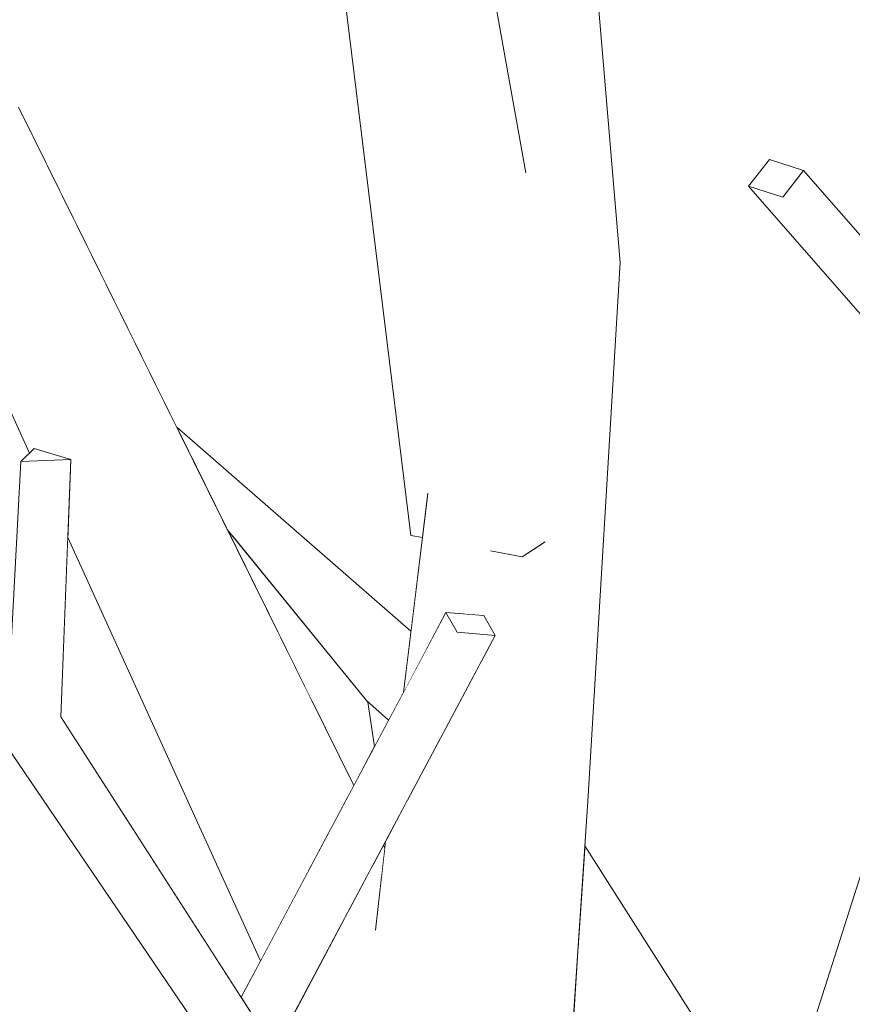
# Model space of a CAD drawing. Extents: x -289599 to -184549, y 66678 to 295474.
# Tile 160 of 256: x -266319 to -266241, y 71912 to 72004. Entities that reach past the tile are written whole.
import ezdxf

# ---------------------------------------------------------------- set-up
doc = ezdxf.new("R2010")
doc.units = 0
doc.header["$MEASUREMENT"] = 0
doc.linetypes.add('Wipeout_Contour', pattern=[1000, 0, -1000])
doc.layers.add('arch drzewa', color=8, linetype='Continuous')
doc.layers.add('Model Ściany', color=8, linetype='Continuous')
doc.layers.add('arch drzewa_Nr_Pióra__4', color=8, linetype='Continuous', lineweight=9)

msp = doc.modelspace()

# ---------------------------------------------------------------- wipeouts: each hides what was drawn before it
at = {"color": 254, "linetype": 'Wipeout_Contour', "lineweight": 0, "ltscale": 15188087.62771807}
msp.add_wipeout([(-266479.886, 71860.433), (-266428.4, 71845.207), (-266449.826, 71884.069), (-266448.605, 71886.207), (-266445.073, 71886.17), (-266421.253, 71842.966), (-266361.571, 71808.064), (-266331.295, 71782.889), (-266331.198, 71820.669), (-266353.724, 71866.744), (-266402.521, 71882.327), (-266430.021, 71914.641), (-266427.352, 71916.349), (-266425.677, 71916.327), (-266399.362, 71886.111), (-266357.779, 71872.501), (-266378.163, 71900.469), (-266371.387, 71933.795), (-266370.226, 71934.274), (-266367.626, 71933.721), (-266373.729, 71903.252), (-266347.086, 71869.332), (-266347.132, 71869.016), (-266346.597, 71868.841), (-266322.23, 71820.83), (-266321.128, 71773.584), (-266290.942, 71735.301), (-266290.992, 71743.396), (-266317.647, 71817.185), (-266318.111, 71861.193), (-266301.208, 71907.913), (-266302.84, 71910.646), (-266320.338, 71936.414), (-266320.23, 71939.764), (-266320.086, 71941.148), (-266318.924, 71962.944), (-266318.122, 71963.738), (-266319.279, 71966.281), (-266323.729, 71972.086), (-266342.403, 71994.973), (-266343.088, 71995.675), (-266343.757, 71995.666), (-266343.78, 71996.384), (-266400.103, 72054.07), (-266400.278, 72053.966), (-266461.84, 72079.455), (-266479.886, 72098.566)], dxfattribs=at).dxf.layer = 'Model Ściany'
at = {"color": 254, "linetype": 'Wipeout_Contour', "lineweight": 0, "ltscale": 1292322.202707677}
msp.add_wipeout([(-266286.541, 71940.561), (-266286.419, 71940.412), (-266285.791, 71936.269), (-266284.489, 71938.714)], dxfattribs=at).dxf.layer = 'Model Ściany'

# ---------------------------------------------------------------- next in the draw order: wipeouts: each hides what was drawn before it
at = {"color": 254, "linetype": 'Wipeout_Contour', "lineweight": 0, "ltscale": 62697534.64981327}
msp.add_wipeout([(-266479.886, 72104.484), (-266459.026, 72083.33), (-266408.504, 72063.935), (-266437.837, 72099.011), (-266439.091, 72099.587), (-266441.211, 72101.293), (-266440.366, 72102.034), (-266442.277, 72104.32), (-266438.839, 72138.54), (-266445.153, 72162.071), (-266441.118, 72162.947), (-266433.449, 72138.398), (-266436.494, 72107.143), (-266429.607, 72099.239), (-266406.735, 72088.805), (-266404.327, 72087.766), (-266370.147, 72061.236), (-266369.825, 72061.402), (-266374.009, 72066.704), (-266372.235, 72068.763), (-266369.143, 72068.942), (-266358.914, 72056.403), (-266349.234, 72055.16), (-266352.051, 72063.266), (-266362.744, 72086.766), (-266361.4, 72090.161), (-266369.024, 72112.094), (-266373.642, 72143.806), (-266387.094, 72176.106), (-266386.688, 72177.05), (-266383.152, 72177.382), (-266368.149, 72143.643), (-266366.309, 72134.744), (-266362.937, 72176.462), (-266362.192, 72176.893), (-266358.355, 72176.624), (-266363.024, 72118.855), (-266361.796, 72112.917), (-266357.116, 72100.985), (-266348.78, 72122.047), (-266342.032, 72157.868), (-266340.895, 72157.762), (-266339.418, 72157.603), (-266345.147, 72121.197), (-266355, 72095.589), (-266338.333, 72053.096), (-266319.167, 71996.135), (-266304.338, 71966.149), (-266282.39, 71947.047), (-266281.316, 71955.818), (-266282.39, 71956.024), (-266293.476, 72046.012), (-266290.445, 72051.184), (-266308.291, 72119.357), (-266298.797, 72139.482), (-266310.41, 72179.218), (-266362.59, 72212.28), (-266410.204, 72221.227), (-266445.244, 72232.756), (-266475.51, 72248.988), (-266474.824, 72250.699), (-266472.986, 72251.887), (-266442.535, 72236.482), (-266423.747, 72230.723), (-266447.686, 72245.819), (-266445.432, 72248.225), (-266443.979, 72248.027), (-266409.719, 72226.422), (-266406.789, 72225.524), (-266357.032, 72216.579), (-266313.472, 72189.692), (-266324.846, 72228.611), (-266340.762, 72271.618), (-266355.971, 72301.265), (-266368.506, 72332.974), (-266367.879, 72334.033), (-266364.101, 72334.741), (-266350.291, 72304.254), (-266338.454, 72283.974), (-266335.758, 72317.865), (-266333.612, 72318.225), (-266330.344, 72317.776), (-266333.684, 72275.8), (-266332.52, 72273.806), (-266325.339, 72256.976), (-266325.807, 72263.487), (-266317.302, 72295.466), (-266318.449, 72315.981), (-266319.154, 72323.522), (-266318.943, 72324.836), (-266315.219, 72324.905), (-266314.555, 72315.542), (-266312.382, 72295.516), (-266319.52, 72262.52), (-266316.296, 72235.783), (-266314.053, 72230.525), (-266304.427, 72199.638), (-266293.221, 72235.908), (-266291.775, 72235.933), (-266288.144, 72235.184), (-266300.552, 72192.451), (-266290.405, 72168.377), (-266280.618, 72183.061), (-266279.337, 72188.879), (-266279.019, 72192.093), (-266275.303, 72228.123), (-266275.426, 72228.154), (-266275.356, 72228.284), (-266275.265, 72228.491), (-266274.743, 72233.55), (-266277.349, 72269.887), (-266290.184, 72292.375), (-266290.06, 72293.744), (-266312.159, 72324.09), (-266308.916, 72325.731), (-266307.508, 72324.72), (-266289.495, 72299.984), (-266288.728, 72308.469), (-266291.792, 72316.287), (-266295.101, 72352.209), (-266294.568, 72353.692), (-266298.576, 72363.864), (-266296.884, 72365.128), (-266293.711, 72365.279), (-266291.982, 72360.897), (-266285.25, 72379.655), (-266284.331, 72379.512), (-266281.786, 72378.978), (-266289.673, 72355.046), (-266282.389, 72336.592), (-266282.784, 72341.766), (-266282.768, 72341.988), (-266280.979, 72342.185), (-266279.205, 72342.16), (-266275.365, 72301.902), (-266268.556, 72322.953), (-266264.715, 72368.414), (-266263.124, 72368.515), (-266260.972, 72368.299), (-266263.747, 72322.652), (-266273.672, 72288.446), (-266273.662, 72288.423), (-266273.68, 72288.419), (-266273.913, 72287.615), (-266273.996, 72287.552), (-266273.344, 72280.717), (-266272.661, 72273.931), (-266263.176, 72257.472), (-266259.635, 72268.143), (-266258.158, 72282.484), (-266262.271, 72292.698), (-266261.541, 72328.569), (-266258.881, 72329.225), (-266256.697, 72328.417), (-266256.3, 72300.514), (-266255.42, 72309.054), (-266252.84, 72308.953), (-266252.142, 72308.737), (-266253.961, 72289.139), (-266253.211, 72287.504), (-266251.57, 72292.449), (-266229.229, 72312.869), (-266211.711, 72345.54), (-266208.696, 72345.089), (-266207.54, 72343.885), (-266224.354, 72309.777), (-266228.955, 72305.288), (-266228.3, 72272.075), (-266249.665, 72251.133), (-266251.639, 72238.104), (-266217.312, 72272.916), (-266198.454, 72301.676), (-266172.565, 72329.773), (-266169.483, 72328.149), (-266169.789, 72327.798), (-266195.079, 72298.52), (-266201.902, 72287.068), (-266184.576, 72303.639), (-266182.173, 72302.358), (-266180.281, 72300.96), (-266211.303, 72271.291), (-266212.115, 72269.928), (-266253.464, 72226.098), (-266262.708, 72187.745), (-266232.654, 72196.557), (-266239.033, 72219.095), (-266235.526, 72219.81), (-266233.985, 72220.013), (-266226.101, 72198.479), (-266219.081, 72200.537), (-266198.43, 72244.315), (-266149.886, 72273.369), (-266149.886, 73993.503), (-266479.886, 73993.503)], dxfattribs=at).dxf.layer = 'Model Ściany'

# ---------------------------------------------------------------- next in the draw order: wipeouts: each hides what was drawn before it
at = {"color": 254, "linetype": 'Wipeout_Contour', "lineweight": 0, "ltscale": 24228383.87041712}
msp.add_wipeout([(-266270.081, 72068.223), (-266269.038, 72055.645), (-266266.382, 72024.173), (-266265.955, 72022.754), (-266266.258, 72022.706), (-266262.787, 71981.575), (-266265.809, 71931.147), (-266266.093, 71926.964), (-266248.314, 71899.002), (-266236.397, 71936.364), (-266229.875, 71960.671), (-266230.444, 71965.486), (-266250.76, 71988.74), (-266248.817, 71991.241), (-266245.614, 71990.19), (-266231.448, 71973.975), (-266234.943, 72003.528), (-266238.974, 72031.464), (-266236.334, 72032.009), (-266235.136, 72031.464), (-266229.295, 72003.473), (-266225.628, 71978.538), (-266220.89, 71989.618), (-266215.885, 72001.432), (-266209.045, 72055.823), (-266212.625, 72076.669), (-266212.14, 72077.476), (-266209.233, 72077.659), (-266203.992, 72054.838), (-266205.236, 72041.249), (-266205.154, 72041.197), (-266205.501, 72038.349), (-266206.565, 72026.724), (-266199.599, 72057.89), (-266195.911, 72068.484), (-266199.225, 72078.12), (-266199.461, 72078.811), (-266196.694, 72079.421), (-266194.207, 72073.378), (-266187.792, 72091.805), (-266184.681, 72091.737), (-266182.896, 72090.789), (-266190.984, 72065.542), (-266184.246, 72049.164), (-266184.414, 72046.601), (-266187.518, 72034.162), (-266189.477, 72025.184), (-266168.326, 72049.893), (-266166.301, 72051.008), (-266163.271, 72049.029), (-266182.995, 72024.32), (-266156.806, 72033.854), (-266149.886, 72044.316), (-266149.886, 72268.538), (-266192.203, 72242.566), (-266215.773, 72194.421), (-266223.688, 72191.834), (-266223.539, 72164.823), (-266187.369, 72203.948), (-266184.507, 72201.918), (-266223.5, 72157.603), (-266223.487, 72155.316), (-266225.521, 72155.306), (-266225.9, 72154.875), (-266243.095, 72118.675), (-266223.636, 72129.328), (-266208.867, 72151.862), (-266205.174, 72150.822), (-266205.877, 72148.787), (-266219.542, 72124.202), (-266249.076, 72104.964), (-266249.741, 72105.101), (-266264.748, 72077.891), (-266264.693, 72077.644), (-266264.903, 72077.611)], dxfattribs=at).dxf.layer = 'Model Ściany'
at = {"color": 254, "linetype": 'Wipeout_Contour', "lineweight": 0, "ltscale": 1292393.370021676}
msp.add_wipeout([(-266314.531, 71955.843), (-266315.197, 71939.03), (-266298.295, 71912.777), (-266296.486, 71916.176)], dxfattribs=at).dxf.layer = 'Model Ściany'

# ---------------------------------------------------------------- next in the draw order: wipeouts: each hides what was drawn before it
at = {"color": 254, "linetype": 'Wipeout_Contour', "lineweight": 0, "ltscale": 1292226.410586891}
msp.add_wipeout([(-266245.614, 71990.19), (-266248.817, 71991.241), (-266250.76, 71988.74), (-266247.557, 71987.688)], dxfattribs=at).dxf.layer = 'arch drzewa'
at = {"color": 254, "linetype": 'Wipeout_Contour', "lineweight": 0, "ltscale": 1292393.305829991}
msp.add_wipeout([(-266320.338, 71936.414), (-266297.823, 71910.527), (-266297.445, 71911.456), (-266315.197, 71939.03)], dxfattribs=at).dxf.layer = 'arch drzewa'
at = {"color": 254, "linetype": 'Wipeout_Contour', "lineweight": 0, "ltscale": 1292217.888172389}
msp.add_wipeout([(-266267.611, 71930.161), (-266270.135, 71872.564), (-266269.76, 71873.007), (-266265.809, 71931.147)], dxfattribs=at).dxf.layer = 'arch drzewa'
at = {"color": 254, "linetype": 'Wipeout_Contour', "lineweight": 0, "ltscale": 6782588.888371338}
msp.add_wipeout([(-266258.25, 71759.362), (-266261.378, 71741.945), (-266254.762, 71712.329), (-266252.761, 71713.077), (-266251.158, 71712.508), (-266212.188, 71769.867), (-266213.897, 71777.653), (-266214.233, 71780.207), (-266210.442, 71780.618), (-266207.978, 71775.503), (-266178.418, 71806.626), (-266151.461, 71844.795), (-266149.886, 71854.145), (-266149.886, 71964.948), (-266163.796, 71956.537), (-266202.203, 71923.951), (-266216.345, 71907.009), (-266222.836, 71897.106), (-266231.513, 71831.305), (-266234.194, 71829.662), (-266252.845, 71783.233)], dxfattribs=at).dxf.layer = 'Model Ściany'

# ---------------------------------------------------------------- next in the draw order: wipeouts: each hides what was drawn before it
at = {"color": 254, "linetype": 'Wipeout_Contour', "lineweight": 0, "ltscale": 1938226.745127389}
msp.add_wipeout([(-266245.614, 71990.19), (-266247.557, 71987.688), (-266226.443, 71963.521), (-266226.387, 71963.593), (-266225.646, 71965.985), (-266225.348, 71966.993)], dxfattribs=at).dxf.layer = 'arch drzewa'
at = {"color": 254, "linetype": 'Wipeout_Contour', "lineweight": 0, "ltscale": 969198.933892}
msp.add_wipeout([(-266265.809, 71931.147), (-266262.787, 71981.575), (-266265.158, 71980.86)], dxfattribs=at).dxf.layer = 'arch drzewa'
at = {"color": 254, "linetype": 'Wipeout_Contour', "lineweight": 0, "ltscale": 969342.354792}
msp.add_wipeout([(-266318.924, 71962.944), (-266315.197, 71939.03), (-266314.242, 71963.129)], dxfattribs=at).dxf.layer = 'arch drzewa'
at = {"color": 254, "linetype": 'Wipeout_Contour', "lineweight": 0, "ltscale": 1615455.274931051}
msp.add_wipeout([(-266320.338, 71936.414), (-266300.249, 71906.83), (-266296.814, 71906.484), (-266298.557, 71908.465), (-266297.823, 71910.527)], dxfattribs=at).dxf.layer = 'arch drzewa'
at = {"color": 254, "linetype": 'Wipeout_Contour', "lineweight": 0, "ltscale": 2261214.20210748}
msp.add_wipeout([(-266236.397, 71936.364), (-266248.376, 71898.807), (-266246.008, 71898.091), (-266246.747, 71896.387), (-266247.34, 71895.572), (-266243.548, 71889.992), (-266238.405, 71896.046)], dxfattribs=at).dxf.layer = 'arch drzewa'
at = {"color": 254, "linetype": 'Wipeout_Contour', "lineweight": 0, "ltscale": 969159.167309}
msp.add_wipeout([(-266270.794, 71871.787), (-266270.135, 71872.564), (-266267.611, 71930.161)], dxfattribs=at).dxf.layer = 'arch drzewa'

# ---------------------------------------------------------------- next in the draw order: linework, layer by layer
at = {"layer": 'arch drzewa_Nr_Pióra__4', "linetype": 'Continuous'}
msp.add_line((-266248.817, 71991.241), (-266245.614, 71990.19), dxfattribs=at)

# ---------------------------------------------------------------- next in the draw order: wipeouts: each hides what was drawn before it
at = {"color": 254, "linetype": 'Wipeout_Contour', "lineweight": 0, "ltscale": 969257.551001}
msp.add_wipeout([(-266262.787, 71981.575), (-266269.038, 72055.645), (-266271.641, 72056.03)], dxfattribs=at).dxf.layer = 'arch drzewa'
at = {"color": 254, "linetype": 'Wipeout_Contour', "lineweight": 0, "ltscale": 2261268.103991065}
msp.add_wipeout([(-266250.76, 71988.74), (-266229.803, 71964.753), (-266228.565, 71964.328), (-266227.389, 71964.256), (-266226.462, 71963.527), (-266226.443, 71963.521), (-266247.557, 71987.688)], dxfattribs=at).dxf.layer = 'arch drzewa'
at = {"color": 254, "linetype": 'Wipeout_Contour', "lineweight": 0, "ltscale": 969340.971663}
msp.add_wipeout([(-266320.338, 71936.414), (-266315.197, 71939.03), (-266318.924, 71962.944)], dxfattribs=at).dxf.layer = 'arch drzewa'
at = {"color": 254, "linetype": 'Wipeout_Contour', "lineweight": 0, "ltscale": 1292231.042623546}
msp.add_wipeout([(-266267.611, 71930.161), (-266276.861, 71930.266), (-266272.319, 71869.986), (-266270.794, 71871.787)], dxfattribs=at).dxf.layer = 'arch drzewa'
at = {"color": 254, "linetype": 'Wipeout_Contour', "lineweight": 0, "ltscale": 1938255.760565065}
msp.add_wipeout([(-266266.254, 71924.6), (-266248.65, 71898.658), (-266248.498, 71898.844), (-266248.376, 71898.807), (-266248.314, 71899.002), (-266266.093, 71926.964)], dxfattribs=at).dxf.layer = 'arch drzewa'

# ---------------------------------------------------------------- next in the draw order: linework, layer by layer
at = {"layer": 'arch drzewa_Nr_Pióra__4', "linetype": 'Continuous'}
for p, q in [((-266250.76, 71988.74), (-266248.817, 71991.241)), ((-266245.614, 71990.19), (-266247.557, 71987.688)), ((-266225.241, 71966.87), (-266245.614, 71990.19)), ((-266247.557, 71987.688), (-266250.76, 71988.74)), ((-266229.752, 71964.694), (-266250.76, 71988.74))]:
    msp.add_line(p, q, dxfattribs=at)

# ---------------------------------------------------------------- next in the draw order: wipeouts: each hides what was drawn before it
at = {"color": 254, "linetype": 'Wipeout_Contour', "lineweight": 0, "ltscale": 969191.231793}
msp.add_wipeout([(-266265.158, 71980.86), (-266267.611, 71930.161), (-266265.809, 71931.147)], dxfattribs=at).dxf.layer = 'arch drzewa'
at = {"color": 254, "linetype": 'Wipeout_Contour', "lineweight": 0, "ltscale": 969350.23272}
msp.add_wipeout([(-266317.698, 71964.16), (-266318.924, 71962.944), (-266314.242, 71963.129)], dxfattribs=at).dxf.layer = 'arch drzewa'
at = {"color": 254, "linetype": 'Wipeout_Contour', "lineweight": 0, "ltscale": 2584489.081296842}
msp.add_wipeout([(-266282.47, 71859.029), (-266281.607, 71859.026), (-266272.319, 71869.986), (-266276.861, 71930.266), (-266278.991, 71903.224), (-266275.666, 71898.746), (-266278.827, 71897.851), (-266279.233, 71900.142)], dxfattribs=at).dxf.layer = 'arch drzewa'
at = {"color": 254, "linetype": 'Wipeout_Contour', "lineweight": 0, "ltscale": 1292185.974876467}
msp.add_wipeout([(-266266.284, 71924.159), (-266249.101, 71898.108), (-266248.65, 71898.658), (-266266.254, 71924.6)], dxfattribs=at).dxf.layer = 'arch drzewa'

# ---------------------------------------------------------------- next in the draw order: linework, layer by layer
at = {"layer": 'arch drzewa_Nr_Pióra__4', "linetype": 'Continuous'}
msp.add_line((-266248.376, 71898.807), (-266236.397, 71936.364), dxfattribs=at)

# ---------------------------------------------------------------- next in the draw order: wipeouts: each hides what was drawn before it
at = {"color": 254, "linetype": 'Wipeout_Contour', "lineweight": 0, "ltscale": 2907633.595891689}
msp.add_wipeout([(-266272.822, 71981.06), (-266271.777, 71970.854), (-266270.305, 71958.978), (-266270.294, 71958.764), (-266269.881, 71955.395), (-266270.123, 71955.236), (-266270.174, 71955.202), (-266267.611, 71930.161), (-266265.158, 71980.86)], dxfattribs=at).dxf.layer = 'arch drzewa'
at = {"color": 254, "linetype": 'Wipeout_Contour', "lineweight": 0, "ltscale": 1615359.981459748}
msp.add_wipeout([(-266284.235, 71928.399), (-266283.894, 71915.005), (-266278.991, 71903.224), (-266276.861, 71930.266), (-266282.78, 71931.133)], dxfattribs=at).dxf.layer = 'arch drzewa'
at = {"color": 254, "linetype": 'Wipeout_Contour', "lineweight": 0, "ltscale": 1292185.492868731}
msp.add_wipeout([(-266266.744, 71917.377), (-266249.947, 71897.075), (-266249.101, 71898.108), (-266266.284, 71924.159)], dxfattribs=at).dxf.layer = 'arch drzewa'

# ---------------------------------------------------------------- next in the draw order: wipeouts: each hides what was drawn before it
at = {"color": 254, "linetype": 'Wipeout_Contour', "lineweight": 0, "ltscale": 969231.218163}
msp.add_wipeout([(-266272.822, 71981.06), (-266272.908, 71979.979), (-266271.777, 71970.854)], dxfattribs=at).dxf.layer = 'arch drzewa'
at = {"color": 254, "linetype": 'Wipeout_Contour', "lineweight": 0, "ltscale": 2907634.723022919}
msp.add_wipeout([(-266276.861, 71930.266), (-266267.611, 71930.161), (-266270.174, 71955.202), (-266271.969, 71954.021), (-266274.816, 71954.568), (-266274.898, 71954.949), (-266275.428, 71948.288), (-266274.512, 71946.666), (-266275.741, 71944.358)], dxfattribs=at).dxf.layer = 'arch drzewa'
at = {"color": 254, "linetype": 'Wipeout_Contour', "lineweight": 0, "ltscale": 1292302.29756587}
msp.add_wipeout([(-266285.718, 71919.135), (-266283.894, 71915.005), (-266284.235, 71928.399), (-266284.766, 71927.403)], dxfattribs=at).dxf.layer = 'arch drzewa'
at = {"color": 254, "linetype": 'Wipeout_Contour', "lineweight": 0, "ltscale": 1292186.843007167}
msp.add_wipeout([(-266266.744, 71917.377), (-266267.192, 71910.798), (-266254.99, 71890.922), (-266249.947, 71897.075)], dxfattribs=at).dxf.layer = 'arch drzewa'

# ---------------------------------------------------------------- next in the draw order: linework, layer by layer
at = {"layer": 'arch drzewa_Nr_Pióra__4', "linetype": 'Continuous'}
for p, q in [((-266269.76, 71873.007), (-266265.809, 71931.147)), ((-266248.314, 71899.002), (-266266.093, 71926.964))]:
    msp.add_line(p, q, dxfattribs=at)

# ---------------------------------------------------------------- next in the draw order: wipeouts: each hides what was drawn before it
at = {"color": 254, "linetype": 'Wipeout_Contour', "lineweight": 0, "ltscale": 969235.569471}
msp.add_wipeout([(-266271.641, 72056.03), (-266265.158, 71980.86), (-266262.787, 71981.575)], dxfattribs=at).dxf.layer = 'arch drzewa'
at = {"color": 254, "linetype": 'Wipeout_Contour', "lineweight": 0, "ltscale": 1292313.108038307}
msp.add_wipeout([(-266272.951, 71981.083), (-266272.959, 71980.396), (-266272.908, 71979.979), (-266272.822, 71981.06)], dxfattribs=at).dxf.layer = 'arch drzewa'
at = {"color": 254, "linetype": 'Wipeout_Contour', "lineweight": 0, "ltscale": 1615371.559696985}
msp.add_wipeout([(-266277.493, 71956.326), (-266277.307, 71948.66), (-266275.559, 71948.52), (-266275.428, 71948.288), (-266274.898, 71954.949)], dxfattribs=at).dxf.layer = 'arch drzewa'
at = {"color": 254, "linetype": 'Wipeout_Contour', "lineweight": 0, "ltscale": 969214.765851}
msp.add_wipeout([(-266277.139, 71941.731), (-266276.861, 71930.266), (-266275.741, 71944.358)], dxfattribs=at).dxf.layer = 'arch drzewa'

# ---------------------------------------------------------------- next in the draw order: wipeouts: each hides what was drawn before it
at = {"color": 254, "linetype": 'Wipeout_Contour', "lineweight": 0, "ltscale": 2261635.274512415}
msp.add_wipeout([(-266276.894, 72055.869), (-266277.663, 72054.476), (-266274.009, 72032.965), (-266270.335, 72023.34), (-266272.323, 72023.036), (-266265.158, 71980.86), (-266271.641, 72056.03)], dxfattribs=at).dxf.layer = 'arch drzewa'
at = {"color": 254, "linetype": 'Wipeout_Contour', "lineweight": 0, "ltscale": 1615388.322204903}
msp.add_wipeout([(-266280.839, 71959.717), (-266283.087, 71941.348), (-266279.118, 71948.804), (-266277.307, 71948.66), (-266277.493, 71956.326)], dxfattribs=at).dxf.layer = 'arch drzewa'

# ---------------------------------------------------------------- next in the draw order: wipeouts: each hides what was drawn before it
at = {"color": 254, "linetype": 'Wipeout_Contour', "lineweight": 0, "ltscale": 2907730.157505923}
msp.add_wipeout([(-266275.639, 72022.597), (-266274.53, 72006.244), (-266271.67, 71990.242), (-266272.82, 71985.132), (-266272.928, 71983.014), (-266272.932, 71982.692), (-266272.822, 71981.06), (-266265.158, 71980.86), (-266272.323, 72023.036)], dxfattribs=at).dxf.layer = 'arch drzewa'
at = {"color": 254, "linetype": 'Wipeout_Contour', "lineweight": 0, "ltscale": 1292296.354147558}
msp.add_wipeout([(-266279.118, 71948.804), (-266278.072, 71946.95), (-266274.512, 71946.666), (-266275.559, 71948.52)], dxfattribs=at).dxf.layer = 'arch drzewa'
at = {"color": 254, "linetype": 'Wipeout_Contour', "lineweight": 0, "ltscale": 969218.888079}
msp.add_wipeout([(-266277.139, 71941.731), (-266282.78, 71931.133), (-266276.861, 71930.266)], dxfattribs=at).dxf.layer = 'arch drzewa'

# ---------------------------------------------------------------- next in the draw order: linework, layer by layer
at = {"layer": 'arch drzewa_Nr_Pióra__4', "linetype": 'Continuous'}
for p, q in [((-266262.787, 71981.575), (-266269.038, 72055.645)), ((-266265.809, 71931.147), (-266262.787, 71981.575))]:
    msp.add_line(p, q, dxfattribs=at)

# ---------------------------------------------------------------- next in the draw order: wipeouts: each hides what was drawn before it
at = {"color": 254, "linetype": 'Wipeout_Contour', "lineweight": 0, "ltscale": 969235.676573}
msp.add_wipeout([(-266272.94, 71982.799), (-266272.94, 71982.064), (-266272.822, 71981.06)], dxfattribs=at).dxf.layer = 'arch drzewa'
at = {"color": 254, "linetype": 'Wipeout_Contour', "lineweight": 0, "ltscale": 1615397.549177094}
msp.add_wipeout([(-266298.557, 71908.465), (-266296.814, 71906.484), (-266296.132, 71906.049), (-266274.512, 71946.666), (-266278.072, 71946.95)], dxfattribs=at).dxf.layer = 'arch drzewa'

# ---------------------------------------------------------------- next in the draw order: linework, layer by layer
at = {"layer": 'arch drzewa_Nr_Pióra__4', "linetype": 'Continuous'}
msp.add_line((-266275.559, 71948.52), (-266274.512, 71946.666), dxfattribs=at)

# ---------------------------------------------------------------- next in the draw order: wipeouts: each hides what was drawn before it
at = {"color": 254, "linetype": 'Wipeout_Contour', "lineweight": 0, "ltscale": 969235.214391}
msp.add_wipeout([(-266272.94, 71982.064), (-266272.951, 71981.083), (-266272.822, 71981.06)], dxfattribs=at).dxf.layer = 'arch drzewa'
at = {"color": 254, "linetype": 'Wipeout_Contour', "lineweight": 0, "ltscale": 1938492.878755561}
msp.add_wipeout([(-266298.557, 71908.465), (-266278.072, 71946.95), (-266279.118, 71948.804), (-266298.295, 71912.777), (-266297.445, 71911.456), (-266297.823, 71910.527)], dxfattribs=at).dxf.layer = 'arch drzewa'

# ---------------------------------------------------------------- next in the draw order: linework, layer by layer
at = {"layer": 'arch drzewa_Nr_Pióra__4', "linetype": 'Continuous'}
for p, q in [((-266279.118, 71948.804), (-266275.559, 71948.52)), ((-266278.072, 71946.95), (-266279.118, 71948.804)), ((-266274.512, 71946.666), (-266278.072, 71946.95))]:
    msp.add_line(p, q, dxfattribs=at)

# ---------------------------------------------------------------- next in the draw order: wipeouts: each hides what was drawn before it
at = {"color": 254, "linetype": 'Wipeout_Contour', "lineweight": 0, "ltscale": 1292367.172525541}
msp.add_wipeout([(-266304.338, 71966.149), (-266302.948, 71963.339), (-266282.439, 71946.643), (-266282.39, 71947.047)], dxfattribs=at).dxf.layer = 'arch drzewa'
at = {"color": 254, "linetype": 'Wipeout_Contour', "lineweight": 0, "ltscale": 969230.515362}
msp.add_wipeout([(-266284.766, 71927.403), (-266284.978, 71927.003), (-266284.843, 71926.729)], dxfattribs=at).dxf.layer = 'arch drzewa'
at = {"color": 254, "linetype": 'Wipeout_Contour', "lineweight": 0, "ltscale": 969219.32322}
msp.add_wipeout([(-266289.043, 71919.366), (-266276.963, 71898.401), (-266288.25, 71920.857)], dxfattribs=at).dxf.layer = 'arch drzewa'

# ---------------------------------------------------------------- next in the draw order: wipeouts: each hides what was drawn before it
at = {"color": 254, "linetype": 'Wipeout_Contour', "lineweight": 0, "ltscale": 1292364.426664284}
msp.add_wipeout([(-266302.948, 71963.339), (-266302.6, 71962.634), (-266282.566, 71945.609), (-266282.439, 71946.643)], dxfattribs=at).dxf.layer = 'arch drzewa'
at = {"color": 254, "linetype": 'Wipeout_Contour', "lineweight": 0, "ltscale": 1292307.962216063}
msp.add_wipeout([(-266285.938, 71925.201), (-266285.174, 71923.855), (-266284.843, 71926.729), (-266284.978, 71927.003)], dxfattribs=at).dxf.layer = 'arch drzewa'

# ---------------------------------------------------------------- next in the draw order: linework, layer by layer
at = {"layer": 'arch drzewa_Nr_Pióra__4', "linetype": 'Continuous'}
msp.add_line((-266284.843, 71926.729), (-266284.978, 71927.003), dxfattribs=at)

# ---------------------------------------------------------------- next in the draw order: wipeouts: each hides what was drawn before it
at = {"color": 254, "linetype": 'Wipeout_Contour', "lineweight": 0, "ltscale": 1615456.944833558}
msp.add_wipeout([(-266302.6, 71962.634), (-266299.61, 71956.589), (-266299.231, 71956.124), (-266282.659, 71944.849), (-266282.566, 71945.609)], dxfattribs=at).dxf.layer = 'arch drzewa'

# ---------------------------------------------------------------- next in the draw order: wipeouts: each hides what was drawn before it
at = {"color": 254, "linetype": 'Wipeout_Contour', "lineweight": 0, "ltscale": 1615417.45664687}
msp.add_wipeout([(-266299.231, 71956.124), (-266286.541, 71940.561), (-266284.489, 71938.714), (-266283.087, 71941.348), (-266282.659, 71944.849)], dxfattribs=at).dxf.layer = 'arch drzewa'

# ---------------------------------------------------------------- next in the draw order: wipeouts: each hides what was drawn before it
at = {"color": 254, "linetype": 'Wipeout_Contour', "lineweight": 0, "ltscale": 1292329.876445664}
msp.add_wipeout([(-266286.419, 71940.412), (-266291.655, 71940.503), (-266287.745, 71932.597), (-266285.791, 71936.269)], dxfattribs=at).dxf.layer = 'arch drzewa'

# ---------------------------------------------------------------- next in the draw order: wipeouts: each hides what was drawn before it
at = {"color": 254, "linetype": 'Wipeout_Contour', "lineweight": 0, "ltscale": 969273.441716}
msp.add_wipeout([(-266299.61, 71956.589), (-266296.439, 71950.177), (-266286.419, 71940.412)], dxfattribs=at).dxf.layer = 'arch drzewa'

# ---------------------------------------------------------------- next in the draw order: wipeouts: each hides what was drawn before it
at = {"color": 254, "linetype": 'Wipeout_Contour', "lineweight": 0, "ltscale": 969261.859545}
msp.add_wipeout([(-266286.419, 71940.412), (-266296.439, 71950.177), (-266291.655, 71940.503)], dxfattribs=at).dxf.layer = 'arch drzewa'

# ---------------------------------------------------------------- next in the draw order: linework, layer by layer
at = {"layer": 'arch drzewa_Nr_Pióra__4', "linetype": 'Continuous'}
for p, q in [((-266284.489, 71938.714), (-266286.541, 71940.561)), ((-266285.791, 71936.269), (-266286.419, 71940.412))]:
    msp.add_line(p, q, dxfattribs=at)

# ---------------------------------------------------------------- next in the draw order: wipeouts: each hides what was drawn before it
at = {"color": 254, "linetype": 'Wipeout_Contour', "lineweight": 0, "ltscale": 2261778.639997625}
msp.add_wipeout([(-266331.282, 71992.668), (-266314.265, 71963.136), (-266314.242, 71963.129), (-266314.243, 71963.098), (-266292.03, 71924.548), (-266291.04, 71926.408), (-266325.251, 71994.472)], dxfattribs=at).dxf.layer = 'arch drzewa'

# ---------------------------------------------------------------- next in the draw order: wipeouts: each hides what was drawn before it
at = {"color": 254, "linetype": 'Wipeout_Contour', "lineweight": 0, "ltscale": 1292488.245969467}
msp.add_wipeout([(-266314.265, 71963.136), (-266331.282, 71992.668), (-266318.122, 71963.738), (-266317.698, 71964.16)], dxfattribs=at).dxf.layer = 'arch drzewa'

# ---------------------------------------------------------------- next in the draw order: wipeouts: each hides what was drawn before it
at = {"color": 254, "linetype": 'Wipeout_Contour', "lineweight": 0, "ltscale": 1292395.144497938}
msp.add_wipeout([(-266314.531, 71955.843), (-266296.486, 71916.176), (-266292.03, 71924.548), (-266314.243, 71963.098)], dxfattribs=at).dxf.layer = 'arch drzewa'

# ---------------------------------------------------------------- next in the draw order: wipeouts: each hides what was drawn before it
at = {"color": 254, "linetype": 'Wipeout_Contour', "lineweight": 0, "ltscale": 1292422.211595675}
msp.add_wipeout([(-266325.251, 71994.472), (-266288.902, 71930.424), (-266287.745, 71932.597), (-266319.168, 71996.135)], dxfattribs=at).dxf.layer = 'arch drzewa'
at = {"color": 254, "linetype": 'Wipeout_Contour', "lineweight": 0, "ltscale": 2584567.6005309}
msp.add_wipeout([(-266293.839, 71910.357), (-266288.164, 71897.883), (-266287.078, 71907.32), (-266283.593, 71903.15), (-266279.233, 71900.142), (-266278.827, 71897.851), (-266276.963, 71898.401), (-266289.043, 71919.366)], dxfattribs=at).dxf.layer = 'arch drzewa'

# ---------------------------------------------------------------- next in the draw order: wipeouts: each hides what was drawn before it
at = {"color": 254, "linetype": 'Wipeout_Contour', "lineweight": 0, "ltscale": 1292371.149211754}
msp.add_wipeout([(-266281.808, 72046.961), (-266287.874, 72044.212), (-266272.82, 71985.132), (-266271.67, 71990.242)], dxfattribs=at).dxf.layer = 'arch drzewa'
at = {"color": 254, "linetype": 'Wipeout_Contour', "lineweight": 0, "ltscale": 969297.031003}
msp.add_wipeout([(-266325.251, 71994.472), (-266291.04, 71926.408), (-266288.902, 71930.424)], dxfattribs=at).dxf.layer = 'arch drzewa'
at = {"color": 254, "linetype": 'Wipeout_Contour', "lineweight": 0, "ltscale": 2584568.874603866}
msp.add_wipeout([(-266285.938, 71925.201), (-266288.25, 71920.857), (-266276.963, 71898.401), (-266275.666, 71898.746), (-266278.991, 71903.224), (-266283.894, 71915.005), (-266285.718, 71919.135), (-266285.174, 71923.855)], dxfattribs=at).dxf.layer = 'arch drzewa'

# ---------------------------------------------------------------- next in the draw order: linework, layer by layer
at = {"layer": 'arch drzewa_Nr_Pióra__4', "linetype": 'Continuous'}
for p, q in [((-266318.122, 71963.738), (-266331.282, 71992.668)), ((-266318.924, 71962.944), (-266317.698, 71964.16)), ((-266317.698, 71964.16), (-266314.242, 71963.129)), ((-266320.338, 71936.414), (-266318.924, 71962.944)), ((-266314.242, 71963.129), (-266318.924, 71962.944)), ((-266315.197, 71939.03), (-266314.242, 71963.129)), ((-266296.486, 71916.176), (-266314.531, 71955.843)), ((-266298.295, 71912.777), (-266279.118, 71948.804)), ((-266296.204, 71905.913), (-266274.512, 71946.666)), ((-266297.415, 71911.409), (-266315.197, 71939.03)), ((-266300.249, 71906.83), (-266320.338, 71936.414)), ((-266285.727, 71919.056), (-266284.766, 71927.403))]:
    msp.add_line(p, q, dxfattribs=at)

# ---------------------------------------------------------------- next in the draw order: wipeouts: each hides what was drawn before it
at = {"color": 254, "linetype": 'Wipeout_Contour', "lineweight": 0, "ltscale": 3553865.805850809}
msp.add_wipeout([(-266287.874, 72044.212), (-266271.969, 71954.021), (-266269.881, 71955.395), (-266270.294, 71958.764), (-266270.305, 71958.978), (-266272.959, 71980.396), (-266272.94, 71982.064), (-266272.94, 71982.799), (-266272.932, 71982.692), (-266272.928, 71983.014), (-266272.82, 71985.132)], dxfattribs=at).dxf.layer = 'arch drzewa'

# ---------------------------------------------------------------- next in the draw order: wipeouts: each hides what was drawn before it
at = {"color": 254, "linetype": 'Wipeout_Contour', "lineweight": 0, "ltscale": 969293.776539}
msp.add_wipeout([(-266287.874, 72044.212), (-266293.476, 72046.012), (-266271.969, 71954.021)], dxfattribs=at).dxf.layer = 'arch drzewa'

# ---------------------------------------------------------------- next in the draw order: wipeouts: each hides what was drawn before it
at = {"color": 254, "linetype": 'Wipeout_Contour', "lineweight": 0, "ltscale": 2584653.351210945}
msp.add_wipeout([(-266271.969, 71954.021), (-266293.476, 72046.012), (-266282.39, 71956.024), (-266281.316, 71955.818), (-266280.839, 71959.717), (-266277.493, 71956.326), (-266274.898, 71954.949), (-266274.816, 71954.568)], dxfattribs=at).dxf.layer = 'arch drzewa'

# ---------------------------------------------------------------- next in the draw order: linework, layer by layer
at = {"layer": 'arch drzewa_Nr_Pióra__4', "linetype": 'Continuous'}
for p, q in [((-266271.625, 71989.991), (-266281.808, 72046.961)), ((-266282.39, 71956.024), (-266293.476, 72046.012)), ((-266287.745, 71932.597), (-266319.168, 71996.135)), ((-266282.39, 71947.047), (-266304.338, 71966.149)), ((-266283.087, 71941.348), (-266280.808, 71959.971)), ((-266286.419, 71940.412), (-266299.61, 71956.589)), ((-266281.316, 71955.818), (-266282.39, 71956.024)), ((-266269.822, 71955.434), (-266271.969, 71954.021)), ((-266271.969, 71954.021), (-266274.927, 71954.589))]:
    msp.add_line(p, q, dxfattribs=at)

doc.saveas('drawing.dxf')
